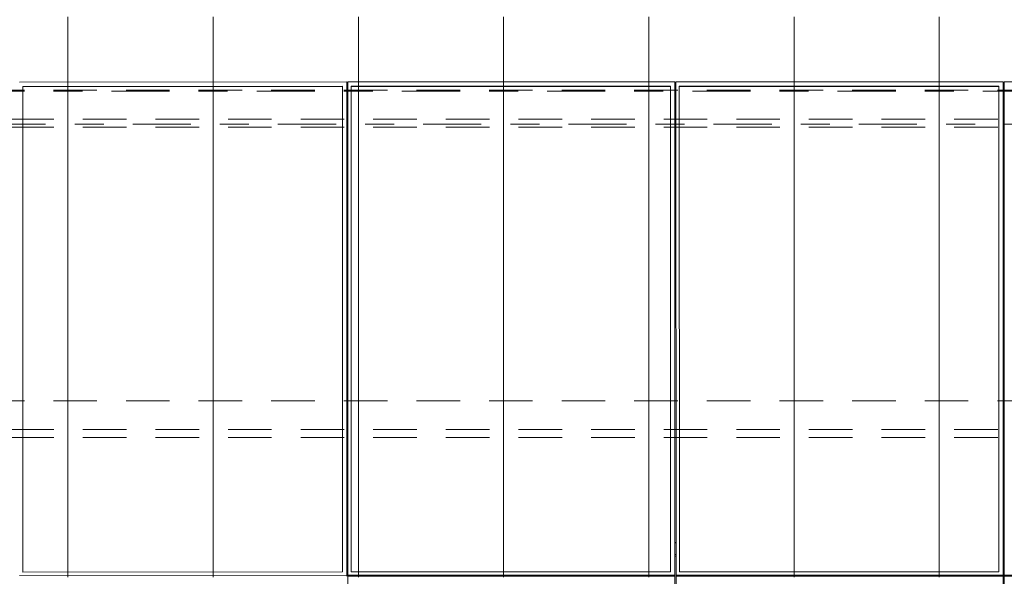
# Model space of a CAD drawing. Header units: metres. Extents: x -167 to 233, y -155 to 122.
# Tile 89 of 96: x 53.14 to 56.53, y 42.03 to 43.95. Entities that reach past the tile are written whole.
import ezdxf
from ezdxf.enums import TextEntityAlignment as Align

# ---------------------------------------------------------------- set-up
doc = ezdxf.new("R2010")
doc.units = ezdxf.units.M
doc.header["$MEASUREMENT"] = 0
for name, pattern in [('Achse', [0.4, 0.2, -0.1, 0, -0.1]), ('Raster', [0.4, 0.2, -0.1, 0, -0.1]), ('Strichlinie_ eng', [0.23, 0.15, -0.08])]:
    doc.linetypes.add(name, pattern=pattern)
for name, color, linetype in [('30 Dachaufbau', 7, 'Continuous'), ('30 Dachkonstruktion massiv', 7, 'Continuous'), ('70 PV-Anlage', 7, 'Continuous'), ('90 Achsraster', 7, 'Continuous')]:
    doc.layers.add(name, color=color, linetype=linetype)
doc.styles.add('ERSTELLTER_STIL_1', font='arial.ttf')

# ---------------------------------------------------------------- blocks, each defined once
blk = doc.blocks.new('Lattung 27_2')
at = {"layer": '30 Dachkonstruktion massiv', "color": 7, "linetype": 'Strichlinie_ eng', "lineweight": 13}
for p, q in [((40.5014, 1.1685), (0, 1.1685)), ((40.5014, 1.1407), (0, 1.1407)), ((0, 1.0417), (40.5014, 1.0417)), ((40.5014, 0.099), (0, 0.099)), ((40.5014, 0.0712), (0, 0.0712)), ((0, -0.0278), (40.5014, -0.0278))]:
    blk.add_line(p, q, dxfattribs=at)
blk = doc.blocks.new('Standard-Rastermarker_139')
at = {"layer": '90 Achsraster', "color": 14, "linetype": 'Raster', "lineweight": 18, "true_color": 0xa80000}
blk.add_line((1, 0), (45.4427, 0), dxfattribs=at)
at = {"layer": '90 Achsraster', "color": 14, "lineweight": 18, "true_color": 0xa80000, "style": 'ERSTELLTER_STIL_1'}
for tag, p in [('AC_MarkerText_1_0', (-0.35, 0.15)), ('AC_MarkerText_1_1', (46.7927, 0.15))]:
    blk.add_attdef(tag, text='', height=0.3, dxfattribs=at).set_placement(p, align=Align.TOP_CENTER)
blk = doc.blocks.new('*X219', base_point=(27236.1321, 33357.279))
at = {"layer": '30 Dachaufbau', "color": 7, "linetype": 'Continuous', "lineweight": 13}
for p, q in [((53.3011, 43.9597), (53.3011, 43.8953)), ((53.3011, 43.9597), (53.3011, 43.8953)), ((53.8011, 43.9597), (53.8011, 43.8953)), ((53.8011, 43.9597), (53.8011, 43.8953)), ((54.3011, 43.9597), (54.3011, 43.8953)), ((54.3011, 43.9597), (54.3011, 43.8953)), ((54.8011, 43.9597), (54.8011, 43.8953)), ((54.8011, 43.9597), (54.8011, 43.8953)), ((55.3011, 43.9597), (55.3011, 43.8953)), ((55.3011, 43.9597), (55.3011, 43.8953)), ((55.8011, 43.9597), (55.8011, 43.8953)), ((55.8011, 43.9597), (55.8011, 43.8953)), ((56.3011, 43.9597), (56.3011, 43.8953)), ((56.3011, 43.9597), (56.3011, 43.8953)), ((53.3011, 43.8953), (53.3011, 43.8309)), ((53.3011, 43.8953), (53.3011, 43.8309)), ((53.8011, 43.8953), (53.8011, 43.8309)), ((53.8011, 43.8953), (53.8011, 43.8309)), ((54.3011, 43.8953), (54.3011, 43.8309)), ((54.3011, 43.8953), (54.3011, 43.8309)), ((54.8011, 43.8953), (54.8011, 43.8309)), ((54.8011, 43.8953), (54.8011, 43.8309)), ((55.3011, 43.8953), (55.3011, 43.8309)), ((55.3011, 43.8953), (55.3011, 43.8309)), ((55.8011, 43.8953), (55.8011, 43.8309)), ((55.8011, 43.8953), (55.8011, 43.8309)), ((56.3011, 43.8953), (56.3011, 43.8309)), ((56.3011, 43.8953), (56.3011, 43.8309)), ((53.3011, 43.8309), (53.3011, 43.7666)), ((53.3011, 43.8309), (53.3011, 43.7666)), ((53.8011, 43.8309), (53.8011, 43.7666)), ((53.8011, 43.8309), (53.8011, 43.7666)), ((54.3011, 43.8309), (54.3011, 43.7666)), ((54.3011, 43.8309), (54.3011, 43.7666)), ((54.8011, 43.8309), (54.8011, 43.7666)), ((54.8011, 43.8309), (54.8011, 43.7666)), ((55.3011, 43.8309), (55.3011, 43.7666)), ((55.3011, 43.8309), (55.3011, 43.7666)), ((55.8011, 43.8309), (55.8011, 43.7666)), ((55.8011, 43.8309), (55.8011, 43.7666)), ((56.3011, 43.8309), (56.3011, 43.7666)), ((56.3011, 43.8309), (56.3011, 43.7666)), ((53.3011, 43.7666), (53.3011, 43.7022)), ((53.3011, 43.7666), (53.3011, 43.7022)), ((53.8011, 43.7666), (53.8011, 43.7022)), ((53.8011, 43.7666), (53.8011, 43.7022)), ((54.3011, 43.7666), (54.3011, 43.7022)), ((54.3011, 43.7666), (54.3011, 43.7022)), ((54.8011, 43.7666), (54.8011, 43.7022)), ((54.8011, 43.7666), (54.8011, 43.7022)), ((55.3011, 43.7666), (55.3011, 43.7022)), ((55.3011, 43.7666), (55.3011, 43.7022)), ((55.8011, 43.7666), (55.8011, 43.7022)), ((55.8011, 43.7666), (55.8011, 43.7022)), ((56.3011, 43.7666), (56.3011, 43.7022)), ((56.3011, 43.7666), (56.3011, 43.7022)), ((53.3011, 43.7022), (53.3011, 43.6378)), ((53.3011, 43.7022), (53.3011, 43.6378)), ((53.8011, 43.7022), (53.8011, 43.6378)), ((53.8011, 43.7022), (53.8011, 43.6378)), ((54.3011, 43.7022), (54.3011, 43.6378)), ((54.3011, 43.7022), (54.3011, 43.6378)), ((54.8011, 43.7022), (54.8011, 43.6378)), ((54.8011, 43.7022), (54.8011, 43.6378)), ((55.3011, 43.7022), (55.3011, 43.6378)), ((55.3011, 43.7022), (55.3011, 43.6378)), ((55.8011, 43.7022), (55.8011, 43.6378)), ((55.8011, 43.7022), (55.8011, 43.6378)), ((56.3011, 43.7022), (56.3011, 43.6378)), ((56.3011, 43.7022), (56.3011, 43.6378)), ((53.3011, 43.6378), (53.3011, 43.5735)), ((53.3011, 43.6378), (53.3011, 43.5735)), ((53.8011, 43.6378), (53.8011, 43.5735)), ((53.8011, 43.6378), (53.8011, 43.5735)), ((54.3011, 43.6378), (54.3011, 43.5735)), ((54.3011, 43.6378), (54.3011, 43.5735)), ((54.8011, 43.6378), (54.8011, 43.5735)), ((54.8011, 43.6378), (54.8011, 43.5735)), ((55.3011, 43.6378), (55.3011, 43.5735)), ((55.3011, 43.6378), (55.3011, 43.5735)), ((55.8011, 43.6378), (55.8011, 43.5735)), ((55.8011, 43.6378), (55.8011, 43.5735)), ((56.3011, 43.6378), (56.3011, 43.5735)), ((56.3011, 43.6378), (56.3011, 43.5735)), ((53.3011, 43.5735), (53.3011, 43.5091)), ((53.3011, 43.5735), (53.3011, 43.5091)), ((53.8011, 43.5735), (53.8011, 43.5091)), ((53.8011, 43.5735), (53.8011, 43.5091)), ((54.3011, 43.5735), (54.3011, 43.5091)), ((54.3011, 43.5735), (54.3011, 43.5091)), ((54.8011, 43.5735), (54.8011, 43.5091)), ((54.8011, 43.5735), (54.8011, 43.5091)), ((55.3011, 43.5735), (55.3011, 43.5091)), ((55.3011, 43.5735), (55.3011, 43.5091)), ((55.8011, 43.5735), (55.8011, 43.5091)), ((55.8011, 43.5735), (55.8011, 43.5091)), ((56.3011, 43.5735), (56.3011, 43.5091)), ((56.3011, 43.5735), (56.3011, 43.5091)), ((53.3011, 43.5091), (53.3011, 43.4447)), ((53.3011, 43.5091), (53.3011, 43.4447)), ((53.8011, 43.5091), (53.8011, 43.4447)), ((53.8011, 43.5091), (53.8011, 43.4447)), ((54.3011, 43.5091), (54.3011, 43.4447)), ((54.3011, 43.5091), (54.3011, 43.4447)), ((54.8011, 43.5091), (54.8011, 43.4447)), ((54.8011, 43.5091), (54.8011, 43.4447)), ((55.3011, 43.5091), (55.3011, 43.4447)), ((55.3011, 43.5091), (55.3011, 43.4447)), ((55.8011, 43.5091), (55.8011, 43.4447)), ((55.8011, 43.5091), (55.8011, 43.4447)), ((56.3011, 43.5091), (56.3011, 43.4447)), ((56.3011, 43.5091), (56.3011, 43.4447)), ((53.3011, 43.4447), (53.3011, 43.3804)), ((53.3011, 43.4447), (53.3011, 43.3804)), ((53.8011, 43.4447), (53.8011, 43.3804)), ((53.8011, 43.4447), (53.8011, 43.3804)), ((54.3011, 43.4447), (54.3011, 43.3804)), ((54.3011, 43.4447), (54.3011, 43.3804)), ((54.8011, 43.4447), (54.8011, 43.3804)), ((54.8011, 43.4447), (54.8011, 43.3804)), ((55.3011, 43.4447), (55.3011, 43.3804)), ((55.3011, 43.4447), (55.3011, 43.3804)), ((55.8011, 43.4447), (55.8011, 43.3804)), ((55.8011, 43.4447), (55.8011, 43.3804)), ((56.3011, 43.4447), (56.3011, 43.3804)), ((56.3011, 43.4447), (56.3011, 43.3804)), ((53.3011, 43.3804), (53.3011, 43.316)), ((53.3011, 43.3804), (53.3011, 43.316)), ((53.8011, 43.3804), (53.8011, 43.316)), ((53.8011, 43.3804), (53.8011, 43.316)), ((54.3011, 43.3804), (54.3011, 43.316)), ((54.3011, 43.3804), (54.3011, 43.316)), ((54.8011, 43.3804), (54.8011, 43.316)), ((54.8011, 43.3804), (54.8011, 43.316)), ((55.3011, 43.3804), (55.3011, 43.316)), ((55.3011, 43.3804), (55.3011, 43.316)), ((55.8011, 43.3804), (55.8011, 43.316)), ((55.8011, 43.3804), (55.8011, 43.316)), ((56.3011, 43.3804), (56.3011, 43.316)), ((56.3011, 43.3804), (56.3011, 43.316)), ((53.3011, 43.316), (53.3011, 43.2516)), ((53.3011, 43.316), (53.3011, 43.2516)), ((53.8011, 43.316), (53.8011, 43.2516)), ((53.8011, 43.316), (53.8011, 43.2516)), ((54.3011, 43.316), (54.3011, 43.2516)), ((54.3011, 43.316), (54.3011, 43.2516)), ((54.8011, 43.316), (54.8011, 43.2516)), ((54.8011, 43.316), (54.8011, 43.2516)), ((55.3011, 43.316), (55.3011, 43.2516)), ((55.3011, 43.316), (55.3011, 43.2516)), ((55.8011, 43.316), (55.8011, 43.2516)), ((55.8011, 43.316), (55.8011, 43.2516)), ((56.3011, 43.316), (56.3011, 43.2516)), ((56.3011, 43.316), (56.3011, 43.2516)), ((53.3011, 43.2516), (53.3011, 43.1873)), ((53.3011, 43.2516), (53.3011, 43.1873)), ((53.8011, 43.2516), (53.8011, 43.1873)), ((53.8011, 43.2516), (53.8011, 43.1873)), ((54.3011, 43.2516), (54.3011, 43.1873)), ((54.3011, 43.2516), (54.3011, 43.1873)), ((54.8011, 43.2516), (54.8011, 43.1873)), ((54.8011, 43.2516), (54.8011, 43.1873)), ((55.3011, 43.2516), (55.3011, 43.1873)), ((55.3011, 43.2516), (55.3011, 43.1873)), ((55.8011, 43.2516), (55.8011, 43.1873)), ((55.8011, 43.2516), (55.8011, 43.1873)), ((56.3011, 43.2516), (56.3011, 43.1873)), ((56.3011, 43.2516), (56.3011, 43.1873)), ((53.3011, 43.1873), (53.3011, 43.1229)), ((53.3011, 43.1873), (53.3011, 43.1229)), ((53.8011, 43.1873), (53.8011, 43.1229)), ((53.8011, 43.1873), (53.8011, 43.1229)), ((54.3011, 43.1873), (54.3011, 43.1229)), ((54.3011, 43.1873), (54.3011, 43.1229)), ((54.8011, 43.1873), (54.8011, 43.1229)), ((54.8011, 43.1873), (54.8011, 43.1229)), ((55.3011, 43.1873), (55.3011, 43.1229)), ((55.3011, 43.1873), (55.3011, 43.1229)), ((55.8011, 43.1873), (55.8011, 43.1229)), ((55.8011, 43.1873), (55.8011, 43.1229)), ((56.3011, 43.1873), (56.3011, 43.1229)), ((56.3011, 43.1873), (56.3011, 43.1229)), ((53.3011, 43.1229), (53.3011, 43.0585)), ((53.3011, 43.1229), (53.3011, 43.0585)), ((53.8011, 43.1229), (53.8011, 43.0585)), ((53.8011, 43.1229), (53.8011, 43.0585)), ((54.3011, 43.1229), (54.3011, 43.0585)), ((54.3011, 43.1229), (54.3011, 43.0585)), ((54.8011, 43.1229), (54.8011, 43.0585)), ((54.8011, 43.1229), (54.8011, 43.0585)), ((55.3011, 43.1229), (55.3011, 43.0585)), ((55.3011, 43.1229), (55.3011, 43.0585)), ((55.8011, 43.1229), (55.8011, 43.0585)), ((55.8011, 43.1229), (55.8011, 43.0585)), ((56.3011, 43.1229), (56.3011, 43.0585)), ((56.3011, 43.1229), (56.3011, 43.0585)), ((53.3011, 43.0585), (53.3011, 42.9942)), ((53.3011, 43.0585), (53.3011, 42.9942)), ((53.8011, 43.0585), (53.8011, 42.9942)), ((53.8011, 43.0585), (53.8011, 42.9942)), ((54.3011, 43.0585), (54.3011, 42.9942)), ((54.3011, 43.0585), (54.3011, 42.9942)), ((54.8011, 43.0585), (54.8011, 42.9942)), ((54.8011, 43.0585), (54.8011, 42.9942)), ((55.3011, 43.0585), (55.3011, 42.9942)), ((55.3011, 43.0585), (55.3011, 42.9942)), ((55.8011, 43.0585), (55.8011, 42.9942)), ((55.8011, 43.0585), (55.8011, 42.9942)), ((56.3011, 43.0585), (56.3011, 42.9942)), ((56.3011, 43.0585), (56.3011, 42.9942)), ((53.3011, 42.9942), (53.3011, 42.9298)), ((53.3011, 42.9942), (53.3011, 42.9298)), ((53.8011, 42.9942), (53.8011, 42.9298)), ((53.8011, 42.9942), (53.8011, 42.9298)), ((54.3011, 42.9942), (54.3011, 42.9298)), ((54.3011, 42.9942), (54.3011, 42.9298)), ((54.8011, 42.9942), (54.8011, 42.9298)), ((54.8011, 42.9942), (54.8011, 42.9298)), ((55.3011, 42.9942), (55.3011, 42.9298)), ((55.3011, 42.9942), (55.3011, 42.9298)), ((55.8011, 42.9942), (55.8011, 42.9298)), ((55.8011, 42.9942), (55.8011, 42.9298)), ((56.3011, 42.9942), (56.3011, 42.9298)), ((56.3011, 42.9942), (56.3011, 42.9298)), ((53.3011, 42.9298), (53.3011, 42.8654)), ((53.3011, 42.9298), (53.3011, 42.8654)), ((53.8011, 42.9298), (53.8011, 42.8654)), ((53.8011, 42.9298), (53.8011, 42.8654)), ((54.3011, 42.9298), (54.3011, 42.8654)), ((54.3011, 42.9298), (54.3011, 42.8654)), ((54.8011, 42.9298), (54.8011, 42.8654)), ((54.8011, 42.9298), (54.8011, 42.8654)), ((55.3011, 42.9298), (55.3011, 42.8654)), ((55.3011, 42.9298), (55.3011, 42.8654)), ((55.8011, 42.9298), (55.8011, 42.8654)), ((55.8011, 42.9298), (55.8011, 42.8654)), ((56.3011, 42.9298), (56.3011, 42.8654)), ((56.3011, 42.9298), (56.3011, 42.8654)), ((53.3011, 42.8654), (53.3011, 42.8011)), ((53.3011, 42.8654), (53.3011, 42.8011)), ((53.8011, 42.8654), (53.8011, 42.8011)), ((53.8011, 42.8654), (53.8011, 42.8011)), ((54.3011, 42.8654), (54.3011, 42.8011)), ((54.3011, 42.8654), (54.3011, 42.8011)), ((54.8011, 42.8654), (54.8011, 42.8011)), ((54.8011, 42.8654), (54.8011, 42.8011)), ((55.3011, 42.8654), (55.3011, 42.8011)), ((55.3011, 42.8654), (55.3011, 42.8011)), ((55.8011, 42.8654), (55.8011, 42.8011)), ((55.8011, 42.8654), (55.8011, 42.8011)), ((56.3011, 42.8654), (56.3011, 42.8011)), ((56.3011, 42.8654), (56.3011, 42.8011)), ((53.3011, 42.8011), (53.3011, 42.7367)), ((53.3011, 42.8011), (53.3011, 42.7367)), ((53.8011, 42.8011), (53.8011, 42.7367)), ((53.8011, 42.8011), (53.8011, 42.7367)), ((54.3011, 42.8011), (54.3011, 42.7367)), ((54.3011, 42.8011), (54.3011, 42.7367)), ((54.8011, 42.8011), (54.8011, 42.7367)), ((54.8011, 42.8011), (54.8011, 42.7367)), ((55.3011, 42.8011), (55.3011, 42.7367)), ((55.3011, 42.8011), (55.3011, 42.7367)), ((55.8011, 42.8011), (55.8011, 42.7367)), ((55.8011, 42.8011), (55.8011, 42.7367)), ((56.3011, 42.8011), (56.3011, 42.7367)), ((56.3011, 42.8011), (56.3011, 42.7367)), ((53.3011, 42.7367), (53.3011, 42.6723)), ((53.3011, 42.7367), (53.3011, 42.6723)), ((53.8011, 42.7367), (53.8011, 42.6723)), ((53.8011, 42.7367), (53.8011, 42.6723)), ((54.3011, 42.7367), (54.3011, 42.6723)), ((54.3011, 42.7367), (54.3011, 42.6723)), ((54.8011, 42.7367), (54.8011, 42.6723)), ((54.8011, 42.7367), (54.8011, 42.6723)), ((55.3011, 42.7367), (55.3011, 42.6723)), ((55.3011, 42.7367), (55.3011, 42.6723)), ((55.8011, 42.7367), (55.8011, 42.6723)), ((55.8011, 42.7367), (55.8011, 42.6723)), ((56.3011, 42.7367), (56.3011, 42.6723)), ((56.3011, 42.7367), (56.3011, 42.6723)), ((53.3011, 42.6723), (53.3011, 42.608)), ((53.3011, 42.6723), (53.3011, 42.608)), ((53.8011, 42.6723), (53.8011, 42.608)), ((53.8011, 42.6723), (53.8011, 42.608)), ((54.3011, 42.6723), (54.3011, 42.608)), ((54.3011, 42.6723), (54.3011, 42.608)), ((54.8011, 42.6723), (54.8011, 42.608)), ((54.8011, 42.6723), (54.8011, 42.608)), ((55.3011, 42.6723), (55.3011, 42.608)), ((55.3011, 42.6723), (55.3011, 42.608)), ((55.8011, 42.6723), (55.8011, 42.608)), ((55.8011, 42.6723), (55.8011, 42.608)), ((56.3011, 42.6723), (56.3011, 42.608)), ((56.3011, 42.6723), (56.3011, 42.608)), ((53.3011, 42.608), (53.3011, 42.5436)), ((53.3011, 42.608), (53.3011, 42.5436)), ((53.8011, 42.608), (53.8011, 42.5436)), ((53.8011, 42.608), (53.8011, 42.5436)), ((54.3011, 42.608), (54.3011, 42.5436)), ((54.3011, 42.608), (54.3011, 42.5436)), ((54.8011, 42.608), (54.8011, 42.5436)), ((54.8011, 42.608), (54.8011, 42.5436)), ((55.3011, 42.608), (55.3011, 42.5436)), ((55.3011, 42.608), (55.3011, 42.5436)), ((55.8011, 42.608), (55.8011, 42.5436)), ((55.8011, 42.608), (55.8011, 42.5436)), ((56.3011, 42.608), (56.3011, 42.5436)), ((56.3011, 42.608), (56.3011, 42.5436)), ((53.3011, 42.5436), (53.3011, 42.4792)), ((53.3011, 42.5436), (53.3011, 42.4792)), ((53.8011, 42.5436), (53.8011, 42.4792)), ((53.8011, 42.5436), (53.8011, 42.4792)), ((54.3011, 42.5436), (54.3011, 42.4792)), ((54.3011, 42.5436), (54.3011, 42.4792)), ((54.8011, 42.5436), (54.8011, 42.4792)), ((54.8011, 42.5436), (54.8011, 42.4792)), ((55.3011, 42.5436), (55.3011, 42.4792)), ((55.3011, 42.5436), (55.3011, 42.4792)), ((55.8011, 42.5436), (55.8011, 42.4792)), ((55.8011, 42.5436), (55.8011, 42.4792)), ((56.3011, 42.5436), (56.3011, 42.4792)), ((56.3011, 42.5436), (56.3011, 42.4792)), ((53.3011, 42.4792), (53.3011, 42.4149)), ((53.3011, 42.4792), (53.3011, 42.4149)), ((53.8011, 42.4792), (53.8011, 42.4149)), ((53.8011, 42.4792), (53.8011, 42.4149)), ((54.3011, 42.4792), (54.3011, 42.4149)), ((54.3011, 42.4792), (54.3011, 42.4149)), ((54.8011, 42.4792), (54.8011, 42.4149)), ((54.8011, 42.4792), (54.8011, 42.4149)), ((55.3011, 42.4792), (55.3011, 42.4149)), ((55.3011, 42.4792), (55.3011, 42.4149)), ((55.8011, 42.4792), (55.8011, 42.4149)), ((55.8011, 42.4792), (55.8011, 42.4149)), ((56.3011, 42.4792), (56.3011, 42.4149)), ((56.3011, 42.4792), (56.3011, 42.4149)), ((53.3011, 42.4149), (53.3011, 42.3505)), ((53.3011, 42.4149), (53.3011, 42.3505)), ((53.8011, 42.4149), (53.8011, 42.3505)), ((53.8011, 42.4149), (53.8011, 42.3505)), ((54.3011, 42.4149), (54.3011, 42.3505)), ((54.3011, 42.4149), (54.3011, 42.3505)), ((54.8011, 42.4149), (54.8011, 42.3505)), ((54.8011, 42.4149), (54.8011, 42.3505)), ((55.3011, 42.4149), (55.3011, 42.3505)), ((55.3011, 42.4149), (55.3011, 42.3505)), ((55.8011, 42.4149), (55.8011, 42.3505)), ((55.8011, 42.4149), (55.8011, 42.3505)), ((56.3011, 42.4149), (56.3011, 42.3505)), ((56.3011, 42.4149), (56.3011, 42.3505)), ((53.3011, 42.3505), (53.3011, 42.2861)), ((53.3011, 42.3505), (53.3011, 42.2861)), ((53.8011, 42.3505), (53.8011, 42.2861)), ((53.8011, 42.3505), (53.8011, 42.2861)), ((54.3011, 42.3505), (54.3011, 42.2861)), ((54.3011, 42.3505), (54.3011, 42.2861)), ((54.8011, 42.3505), (54.8011, 42.2861)), ((54.8011, 42.3505), (54.8011, 42.2861)), ((55.3011, 42.3505), (55.3011, 42.2861)), ((55.3011, 42.3505), (55.3011, 42.2861)), ((55.8011, 42.3505), (55.8011, 42.2861)), ((55.8011, 42.3505), (55.8011, 42.2861)), ((56.3011, 42.3505), (56.3011, 42.2861)), ((56.3011, 42.3505), (56.3011, 42.2861)), ((53.3011, 42.2861), (53.3011, 42.2218)), ((53.3011, 42.2861), (53.3011, 42.2218)), ((53.8011, 42.2861), (53.8011, 42.2218)), ((53.8011, 42.2861), (53.8011, 42.2218)), ((54.3011, 42.2861), (54.3011, 42.2218)), ((54.3011, 42.2861), (54.3011, 42.2218)), ((54.8011, 42.2861), (54.8011, 42.2218)), ((54.8011, 42.2861), (54.8011, 42.2218)), ((55.3011, 42.2861), (55.3011, 42.2218)), ((55.3011, 42.2861), (55.3011, 42.2218)), ((55.8011, 42.2861), (55.8011, 42.2218)), ((55.8011, 42.2861), (55.8011, 42.2218)), ((56.3011, 42.2861), (56.3011, 42.2218)), ((56.3011, 42.2861), (56.3011, 42.2218)), ((53.3011, 42.2218), (53.3011, 42.1574)), ((53.3011, 42.2218), (53.3011, 42.1574)), ((53.8011, 42.2218), (53.8011, 42.1574)), ((53.8011, 42.2218), (53.8011, 42.1574)), ((54.3011, 42.2218), (54.3011, 42.1574)), ((54.3011, 42.2218), (54.3011, 42.1574)), ((54.8011, 42.2218), (54.8011, 42.1574)), ((54.8011, 42.2218), (54.8011, 42.1574)), ((55.3011, 42.2218), (55.3011, 42.1574)), ((55.3011, 42.2218), (55.3011, 42.1574)), ((55.8011, 42.2218), (55.8011, 42.1574)), ((55.8011, 42.2218), (55.8011, 42.1574)), ((56.3011, 42.2218), (56.3011, 42.1574)), ((56.3011, 42.2218), (56.3011, 42.1574)), ((53.3011, 42.1574), (53.3011, 42.093)), ((53.3011, 42.1574), (53.3011, 42.093)), ((53.8011, 42.1574), (53.8011, 42.093)), ((53.8011, 42.1574), (53.8011, 42.093)), ((54.3011, 42.1574), (54.3011, 42.093)), ((54.3011, 42.1574), (54.3011, 42.093)), ((54.8011, 42.1574), (54.8011, 42.093)), ((54.8011, 42.1574), (54.8011, 42.093)), ((55.3011, 42.1574), (55.3011, 42.093)), ((55.3011, 42.1574), (55.3011, 42.093)), ((55.8011, 42.1574), (55.8011, 42.093)), ((55.8011, 42.1574), (55.8011, 42.093)), ((56.3011, 42.1574), (56.3011, 42.093)), ((56.3011, 42.1574), (56.3011, 42.093)), ((53.3011, 42.093), (53.3011, 42.0287)), ((53.3011, 42.093), (53.3011, 42.0287)), ((53.8011, 42.093), (53.8011, 42.0287)), ((53.8011, 42.093), (53.8011, 42.0287)), ((54.3011, 42.093), (54.3011, 42.0287)), ((54.3011, 42.093), (54.3011, 42.0287)), ((54.8011, 42.093), (54.8011, 42.0287)), ((54.8011, 42.093), (54.8011, 42.0287)), ((55.3011, 42.093), (55.3011, 42.0287)), ((55.3011, 42.093), (55.3011, 42.0287)), ((55.8011, 42.093), (55.8011, 42.0287)), ((55.8011, 42.093), (55.8011, 42.0287)), ((56.3011, 42.093), (56.3011, 42.0287)), ((56.3011, 42.093), (56.3011, 42.0287))]:
    blk.add_line(p, q, dxfattribs=at)
blk = doc.blocks.new('Solarkollektor - ACB_2')
at = {"layer": '70 PV-Anlage', "color": 7, "linetype": 'Continuous', "lineweight": 13}
for p, q in [((1.1265, 1.6852), (1.1265, 3.385)), ((1.13, 3.385), (1.13, 1.6852)), ((2.2565, 1.6852), (2.2565, 3.385)), ((2.26, 3.385), (2.26, 1.6852)), ((3.3865, 1.6852), (3.3865, 3.385)), ((0, 1.6852), (1.1265, 1.6852)), ((1.1265, 1.6817), (0, 1.6817)), ((1.1265, 1.6852), (1.1265, 1.6817)), ((1.1265, -0.0181), (1.1265, 1.6817)), ((1.13, 1.6852), (2.2565, 1.6852)), ((1.13, 1.6852), (1.13, 1.6817)), ((2.2565, 1.6817), (1.13, 1.6817)), ((1.13, 1.6817), (1.13, -0.0181)), ((1.145, -0.0032), (1.145, 1.6703)), ((1.145, 1.6703), (2.245, 1.6703)), ((2.245, 1.6703), (2.245, -0.0032)), ((2.2565, 1.6852), (2.2565, 1.6817)), ((2.2565, -0.0181), (2.2565, 1.6817)), ((2.26, 1.6852), (3.3865, 1.6852)), ((2.26, 1.6852), (2.26, 1.6817)), ((3.3865, 1.6817), (2.26, 1.6817)), ((2.26, 1.6817), (2.26, -0.0181)), ((2.275, -0.0032), (2.275, 1.6703)), ((2.275, 1.6703), (3.375, 1.6703)), ((3.375, 1.6703), (3.375, -0.0032)), ((3.3865, 1.6852), (3.3865, 1.6817)), ((3.3865, -0.0181), (3.3865, 1.6817)), ((3.39, 1.6852), (3.39, 1.6817)), ((4.5165, 1.6817), (3.39, 1.6817)), ((3.39, 1.6817), (3.39, -0.0181)), ((3.405, -0.0032), (3.405, 1.6703)), ((3.405, 1.6703), (4.505, 1.6703)), ((4.505, 1.6703), (4.505, -0.0032)), ((1.13, 1.6157), (1.1265, 1.6157)), ((1.13, 1.6101), (1.1265, 1.6101)), ((2.26, 1.6157), (2.2565, 1.6157)), ((2.26, 1.6101), (2.2565, 1.6101)), ((3.39, 1.6157), (3.3865, 1.6157)), ((3.39, 1.6101), (3.3865, 1.6101)), ((1.1265, 1.5705), (1.13, 1.5705)), ((1.1265, 1.5684), (1.13, 1.5684)), ((2.2565, 1.5705), (2.26, 1.5705)), ((2.2565, 1.5684), (2.26, 1.5684)), ((3.3865, 1.5705), (3.39, 1.5705)), ((3.3865, 1.5684), (3.39, 1.5684)), ((1.13, 0.0313), (1.1265, 0.0313)), ((1.13, 0.0257), (1.1265, 0.0257)), ((2.26, 0.0313), (2.2565, 0.0313)), ((2.26, 0.0257), (2.2565, 0.0257)), ((3.39, 0.0313), (3.3865, 0.0313)), ((3.39, 0.0257), (3.3865, 0.0257)), ((0, -0.0181), (1.1265, -0.0181)), ((1.1265, -0.0139), (1.13, -0.0139)), ((1.13, -0.0181), (2.2565, -0.0181)), ((1.145, -0.0022), (2.245, -0.0022)), ((2.245, -0.0032), (1.145, -0.0032)), ((2.2565, -0.0139), (2.26, -0.0139)), ((2.26, -0.0181), (3.3865, -0.0181)), ((2.275, -0.0022), (3.375, -0.0022)), ((3.375, -0.0032), (2.275, -0.0032)), ((3.3865, -0.0139), (3.39, -0.0139)), ((3.39, -0.0181), (4.5165, -0.0181)), ((3.405, -0.0022), (4.505, -0.0022)), ((4.505, -0.0032), (3.405, -0.0032))]:
    blk.add_line(p, q, dxfattribs=at)
at = {"layer": '70 PV-Anlage', "color": 7, "linetype": 'Achse', "lineweight": 13}
blk.add_line((0, 0.0139), (39.55, 0.0139), dxfattribs=at)

msp = doc.modelspace()

# ---------------------------------------------------------------- block references
at = {"layer": '30 Dachaufbau', "color": 7, "linetype": 'Continuous', "lineweight": 13}
msp.add_blockref('*X219', (27236.1321, 33357.279), dxfattribs=at)
at = {"layer": '30 Dachkonstruktion massiv', "color": 7, "linetype": 'Strichlinie_ eng', "lineweight": 18, "xscale": -1, "rotation": 180}
msp.add_blockref('Lattung 27_2', (17.5011, 43.6786), dxfattribs=at)
at = {"layer": '70 PV-Anlage', "color": 7, "linetype": 'Continuous', "lineweight": 13, "rotation": 180.0054744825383}
msp.add_blockref('Solarkollektor - ACB_2', (57.6511, 43.7172), dxfattribs=at)
at = {"layer": '90 Achsraster', "color": 7, "linetype": 'Continuous', "lineweight": 18}
msp.add_blockref('Standard-Rastermarker_139', (13.5244, 43.5897), dxfattribs=at)

doc.saveas('drawing.dxf')
